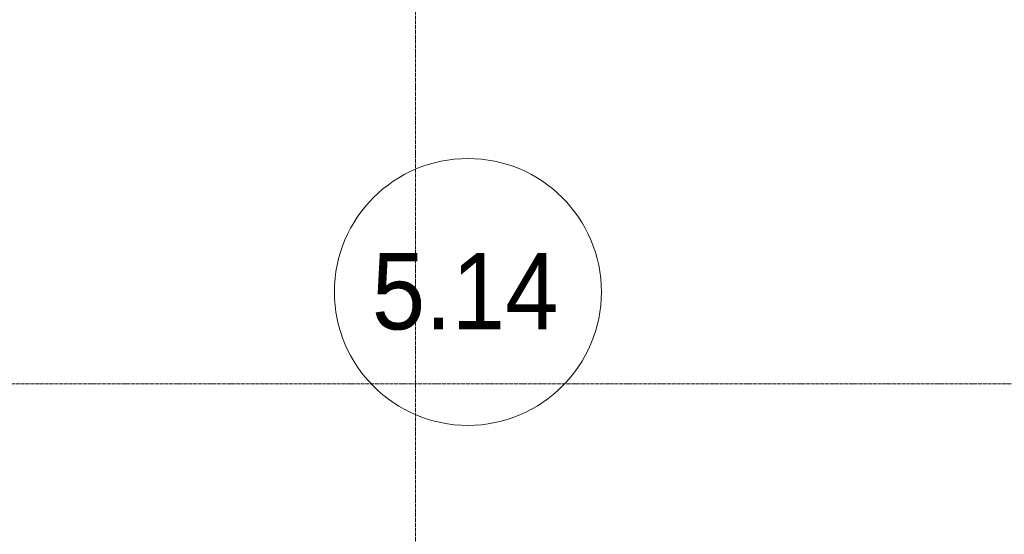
# Model space of a CAD drawing. Header units: millimetres. Extents: x -135639 to 224623, y -383017 to -59102.
# Tile 176 of 256: x 79319 to 84482, y -288305 to -285606. Entities that reach past the tile are written whole.
import ezdxf

# ---------------------------------------------------------------- set-up
doc = ezdxf.new("R2010")
doc.units = ezdxf.units.MM
doc.linetypes.add('Линия сетки', pattern=[25, 20, -2.5, 0, -2.5])
doc.layers.add('A-010-A_ROOM', color=7, linetype='Continuous', lineweight=20)
doc.layers.add('Z-030-M_GRID', color=7, linetype='Continuous', lineweight=9)
doc.styles.add('Arial_2', font='arial.ttf', dxfattribs={"width": 0.9, "height": 400})

# ---------------------------------------------------------------- blocks, each defined once
blk = doc.blocks.new('050_Марка_Помещение - Номер-620969-B2_-11_400_')
at = {"layer": 'A-010-A_ROOM', "color": 253, "true_color": 0xaaaaaa}
blk.add_circle((0, 0), 3.5, dxfattribs=at)
blk = doc.blocks.new('-2 этаж')
at = {"layer": 'Z-030-M_GRID', "color": 253, "linetype": 'Линия сетки', "true_color": 0xaaaaaa}
for p, q in [((349042.3, -369622.9), (349042.3, -216207.4)), ((415039.4, -275727.3), (255409.6, -275727.3))]:
    blk.add_line(p, q, dxfattribs=at)
at = {"layer": 'A-010-A_ROOM', "color": 253, "true_color": 0xaaaaaa, "xscale": 199.9999999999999, "yscale": 199.9999999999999, "zscale": 199.9999999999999}
blk.add_blockref('050_Марка_Помещение - Номер-620969-B2_-11_400_', (349317.3, -275245.2), dxfattribs=at)
at = {"layer": 'A-010-A_ROOM', "color": 253, "lineweight": 9, "true_color": 0xaaaaaa, "insert": (348813.7, -275041.8), "char_height": 400, "width": 1212.151, "attachment_point": 1, "style": 'Arial_2'}
blk.add_mtext('5.14', dxfattribs=at)

msp = doc.modelspace()

# ---------------------------------------------------------------- block references
at = {"color": 0}
msp.add_blockref('-2 этаж', (-267647.8, -11788.6), dxfattribs=at)

doc.saveas('drawing.dxf')
